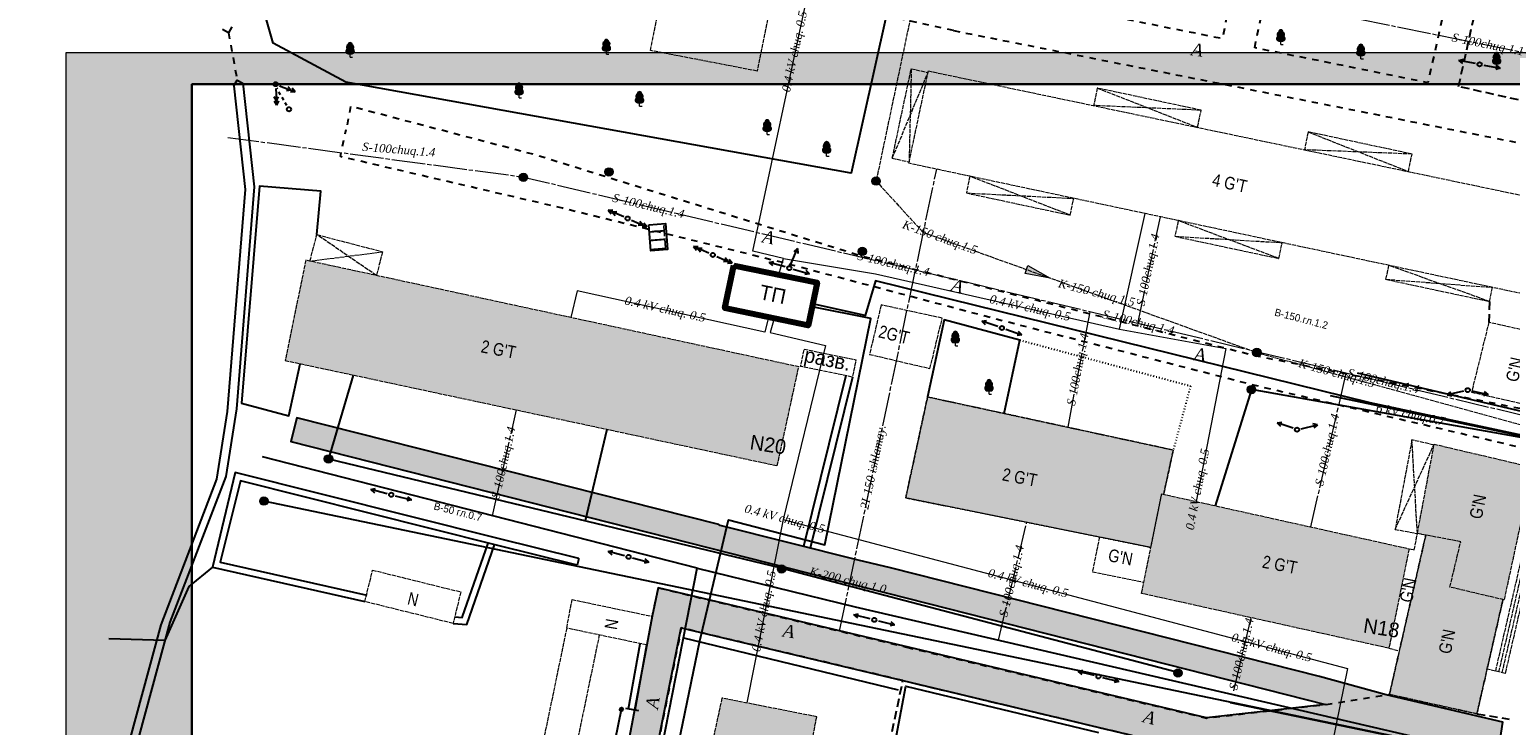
# Model space of a CAD drawing. Extents: x 352696 to 405256, y 4162769 to 4241487.
# Tile 141 of 148: x 403939 to 404115, y 4240302 to 4240385. Entities that reach past the tile are written whole.
import ezdxf
from ezdxf.enums import TextEntityAlignment as Align

# ---------------------------------------------------------------- set-up
doc = ezdxf.new("R2010")
doc.units = 0
doc.header["$LTSCALE"] = 0.5
doc.header["$MEASUREMENT"] = 0
for name, pattern in [('Build_Contour_Resid_m1', [1, 1, 0]), ('Commnctn_Heating_Line_Unground_m1', [10, 8, -0.5, 1, -0.5]), ('Commnctn_Waterpipes_Line_Unground_m1', [10, 8, -0.5, 1, -0.5]), ('Commnctn_Сanaliz_Gravity_Ground_m1', [1, 1, 0]), ('Д_ТРОТ_ТРУБА', [3, 1.5, -1.5]), ('ЗД_СТР_РАЗВ', [3, 2, -1]), ('Контура низ откосов  Штриховая 0.1-0.5 - - - - - - -', [0.6, 0.1, -0.5])]:
    doc.linetypes.add(name, pattern=pattern)
for name, color, linetype in [('(002) Рамка', 7, 'Continuous'), ('(007) Здания', 7, 'Continuous'), ('(014) Водопровод', 5, 'ИК_Водопровод -------в--------'), ('(016) Кабель', 1, 'Continuous'), ('(017) Канализация', 33, 'KANALIS_K_1'), ('(019) Связь', 3, 'ИК_КАБ_СВЯЗИ'), ('(022) Возд. Линии', 7, 'Continuous'), ('(025) Дорога', 7, 'Continuous'), ('(028) Гидротехн.', 7, 'Continuous'), ('(038) Деревья', 7, 'Continuous'), ('(039) Земля', 7, 'Continuous'), ('(040) Ограда', 7, 'Continuous'), ('кабель', 1, 'Continuous')]:
    doc.layers.add(name, color=color, linetype=linetype)
doc.layers.add('.', color=7, linetype='Continuous', lineweight=15)
for name, color, linetype, lineweight, true_color in [('AUTO#_ROADS_MTRAL_T', 7, 'Continuous', 15, 0x000000), ('COMMN_OBJCT_CNLIZ_B', 7, 'Continuous', 15, 0x000000), ('COMMN_OBJCT_CNLIZ_L', 7, 'Continuous', 15, 0x000000), ('COMMN_OBJCT_CNLIZ_T', 7, 'Continuous', 15, 0x000000), ('COMMN_OBJCT_WATER_L', 7, 'Continuous', 15, 0x000000), ('COMMN_OBJCT_WATER_T', 7, 'Continuous', 15, 0x000000), ('COMMN_OBJCT_WELL#_B', 7, 'Continuous', 15, 0x000000), ('GREEN_VGTAT_#####_B', 7, 'Continuous', 15, 0x000000)]:
    doc.layers.add(name, color=color, linetype=linetype, lineweight=lineweight, true_color=true_color)
for name, color, linetype, true_color in [('BUILD_RESID_CNTUR_P', 7, 'Continuous', 0x000000), ('BUILD_RESID_TITLE_T', 7, 'Continuous', 0x000000), ('COMMN_OBJCT_ELCTR_L', 7, 'Continuous', 0x000000), ('COMMN_OBJCT_ELCTR_T', 7, 'Continuous', 0x000000), ('COMMN_OBJCT_HEAT#_L', 7, 'Continuous', 0x000000), ('COMMN_OBJCT_HEAT#_T', 7, 'Continuous', 0x000000)]:
    doc.layers.add(name, color=color, linetype=linetype, true_color=true_color)
doc.styles.add('BM-431', font='txt')
doc.styles.add('D-431', font='txt')
doc.styles.add('P-131', font='txt')
doc.styles.add('S', font='txtwr', dxfattribs={"oblique": 15})
doc.styles.add('БМ-431 (Times New Roman К)', font='timesi.ttf', dxfattribs={"height": 1})
doc.styles.add('Р-131 (Arial Narrow)', font='ARIALN.TTF', dxfattribs={"height": 1})
doc.linetypes.add('Commnctn_Electr_Cabel_Low_Unground_m1', pattern='A,4,-2,[1,Topography.shx,S=0.7,R=45,X=0,Y=0],0.001,[1,Topography.shx,S=0.7,R=315,X=0,Y=0],8,[1,Topography.shx,S=0.7,R=135,X=0,Y=0],0.001,[1,Topography.shx,S=0.7,R=225,X=0,Y=0],-2,4', length=20.002)
doc.linetypes.add('KANALIS_K', pattern='A,1,["<",Standard,S=1.8,R=0,X=-0.9,Y=-0.9],3,-1,["К",Standard,S=1.8,R=0,X=-0.9,Y=-0.9],-1,10', length=16)
doc.linetypes.add('KANALIS_K_1', pattern='A,1,[">",Standard,S=1.8,R=0,X=-0.9,Y=-0.9],3,-1,["К",Standard,S=1.8,R=0,X=-0.9,Y=-0.9],-1,10', length=16)
doc.linetypes.add('ИК_Водопровод -------в--------', pattern='A,9,-0.6,["В",Standard,S=1.2,R=0,X=0,Y=-0.6],-1.2', length=10.8)
doc.linetypes.add('ИК_КАБ_СВЯЗИ', pattern='A,4,["o",Standard,S=0.5,R=0,X=0,Y=-0.125],4,-2', length=10)
doc.linetypes.add('ИК_Э_КАБ_ВН', pattern='A,8,-2,["<<",Standard,S=1,R=0,X=0,Y=-0.5],8,[">>",Standard,S=1,R=0,X=-1,Y=-0.5],-2', length=20)
doc.linetypes.add('ОГРАДА_V_ПРОВ', pattern='A,2.5,["v",Standard,S=1,R=0,X=0,Y=0],5,["v",Standard,S=1,R=180,X=0,Y=0],2.5', length=10)
doc.linetypes.add('ОГРАДА_ДЕР', pattern='A,2.5,["|",Standard,S=0.8,R=0,X=0,Y=-0.8],2.5', length=5)
doc.linetypes.add('ОГРАДА_М_1М', pattern='A,2.5,["о",Standard,S=1,R=0,X=0,Y=-0.35],0.5,["0",Standard,S=0.5,R=0,X=-0.3,Y=-0.25],2.5', length=5.5)
doc.linetypes.add('РЯД_ДЕР_ДО4М', pattern='A,0,[133,ltypeshp.shx,S=0.4,R=0,X=0,Y=0],-3', length=3)

# ---------------------------------------------------------------- blocks, each defined once
blk = doc.blocks.new('S1')
at = {"layer": '(022) Возд. Линии'}
for p, q in [((-2, 0), (-1.5, 0.25)), ((-2, 0), (-1.5, -0.25)), ((0, 0), (-2, 0))]:
    blk.add_line(p, q, dxfattribs=at)
blk = doc.blocks.new('S2')
at = {"layer": '(022) Возд. Линии'}
for p, q in [((0, 0), (2, 0)), ((2, 0), (1.5, 0.25)), ((2, 0), (1.5, -0.25))]:
    blk.add_line(p, q, dxfattribs=at)
blk = doc.blocks.new('SS')
at = {"layer": '(022) Возд. Линии'}
blk.add_circle((0, 0), 0.25, dxfattribs=at)
blk = doc.blocks.new('STOLB')
at = {"layer": '(022) Возд. Линии'}
blk.add_circle((0, 0), 0.25, dxfattribs=at)
blk = doc.blocks.new('strela2')
at = {"layer": '(022) Возд. Линии'}
for p, q in [((0, 0), (2, 0)), ((1.5, 0), (1, 0.25)), ((1.5, 0), (1, -0.25)), ((2, 0), (1.5, 0.25)), ((2, 0), (1.5, -0.25))]:
    blk.add_line(p, q, dxfattribs=at)
blk = doc.blocks.new('strela1')
at = {"layer": '(022) Возд. Линии'}
for p, q in [((-2, 0), (-1.5, 0.25)), ((0, 0), (-2, 0)), ((-2, 0), (-1.5, -0.25)), ((-1.5, 0), (-1, 0.25)), ((-1.5, 0), (-1, -0.25))]:
    blk.add_line(p, q, dxfattribs=at)
blk = doc.blocks.new('s4')
at = {"layer": '(022) Возд. Линии'}
h = blk.add_hatch(dxfattribs=at)
h.set_pattern_fill('ANSI31', color=256, scale=0.01, style=0)
h.set_pattern_definition([(45, (-0.1, 0), (-0.02245064, 0.02245064), [])])
edge = h.paths.add_edge_path()
edge.add_arc((1.9, 0), 0.1, 0, 360)
blk.add_lwpolyline([(0, 0), (2, 0)], dxfattribs=at)
blk.add_circle((1.9, 0), 0.1, dxfattribs=at)
blk = doc.blocks.new('Wellinspect_m1')
at = {"layer": 'COMMN_OBJCT_WELL#_B', "linetype": 'Continuous', "lineweight": 13, "true_color": 0xfffffe}
blk.add_hatch(color=7, dxfattribs=at).paths.add_polyline_path([(-1, 0, 1), (1, 0, 1)])
at = {"layer": 'COMMN_OBJCT_WELL#_B', "color": 18, "linetype": 'Continuous', "lineweight": 13, "true_color": 0x000000}
blk.add_line((-0.71, 0.71), (0.71, -0.71), dxfattribs=at)
blk.add_circle((0, 0), 1, dxfattribs=at)
blk = doc.blocks.new('CharacteristicFol_m1')
at = {"layer": 'GREEN_VGTAT_#####_B', "linetype": 'Continuous', "lineweight": 13, "true_color": 0xfffffe}
h = blk.add_hatch(color=7, dxfattribs=at)
h.dxf.hatch_style = 1
h.paths.add_polyline_path([(0.7, 1.95, 0.545245), (0.49, 2.94, 0.44906), (0, 3.5, 0.44906), (-0.49, 2.94, 0.545245), (-0.7, 1.95, 0.73339), (-0.48, 0.8), (0.48, 0.8, 0.73339)])
at = {"layer": 'GREEN_VGTAT_#####_B', "color": 18, "linetype": 'Continuous', "lineweight": 13, "true_color": 0x000000}
for p, q in [((-0.48, 0.8), (0.48, 0.8)), ((0, 0), (0, 0.8)), ((0, 0), (0, 0.8)), ((0, 0), (0.6, 0))]:
    blk.add_line(p, q, dxfattribs=at)
for centre, radius, start, end in [((-0.41, 1.41), 0.612, 118.4195, 263.4433), ((-0.28, 2.38), 0.602, 111.2452, 225.6501), ((0, 3), 0.501, 90.2911, 187.0229), ((0, 3), 0.501, 352.9771, 89.7089), ((0.41, 1.41), 0.612, 276.5567, 61.5805), ((0.28, 2.38), 0.602, 314.3499, 68.7548)]:
    blk.add_arc(centre, radius, start, end, dxfattribs=at)
blk = doc.blocks.new('CnlizDirection_m1')
at = {"layer": 'COMMN_OBJCT_CNLIZ_B', "linetype": 'Continuous', "lineweight": 13, "true_color": 0xa54100}
blk.add_hatch(color=34, dxfattribs=at).paths.add_polyline_path([(0, 0.5), (0, -0.5), (3, 0)])
at = {"layer": 'COMMN_OBJCT_CNLIZ_B', "color": 34, "linetype": 'Continuous', "lineweight": 13, "true_color": 0xa54100}
blk.add_lwpolyline([(0, 0.5), (3, 0), (0, -0.5), (0, 0.5)], dxfattribs=at)
blk = doc.blocks.new('wewewrwerwer')
at = {"layer": '(014) Водопровод', "flags": 128}
for points in [[(403081.72, 4240320.58), (403029.92, 4240333.83)], [(403057.77, 4240198.61), (403081.72, 4240320.58), (403100.52, 4240315.97), (403177.33, 4240298.14)]]:
    blk.add_lwpolyline(points, dxfattribs=at)
at = {"layer": '(016) Кабель', "linetype": 'ИК_Э_КАБ_ВН', "flags": 128}
for points in [[(403203.26, 4240428.21), (403196.11, 4240396.69), (403190.82, 4240373.89), (403186.24, 4240352.59), (403182.99, 4240338.52), (403160.37, 4240343.8)], [(403185.27, 4240335.26), (403161.87, 4240340.26), (403102.96, 4240354.79), (403101.72, 4240350.67), (403095.47, 4240352.04)]]:
    blk.add_lwpolyline(points, dxfattribs=at)
at = {"layer": '(016) Кабель', "color": 0}
for points in [[(403075.95, 4240361.46), (403077.94, 4240361.62), (403078.19, 4240358.52), (403076.2, 4240358.36), (403075.95, 4240361.46)], [(403094.94, 4240349.48), (403096, 4240354.59), (403086.08, 4240356.64), (403085.02, 4240351.53), (403094.94, 4240349.48)]]:
    blk.add_lwpolyline(points, dxfattribs=at)
at = {"layer": '(017) Канализация', "linetype": 'KANALIS_K_1', "flags": 128}
blk.add_lwpolyline([(403040.73, 4240343.58), (403037.8, 4240333.59), (403091.67, 4240320.63), (403138.99, 4240308.18)], dxfattribs=at)
at = {"layer": '(017) Канализация', "linetype": 'KANALIS_K'}
for points in [[(403185.45, 4240335.14), (403147.74, 4240341.85), (403143.43, 4240328.01)], [(403185.45, 4240335.14), (403157.15, 4240341.09)]]:
    blk.add_lwpolyline(points, dxfattribs=at)
at = {"layer": '(017) Канализация', "linetype": 'KANALIS_K', "flags": 128}
blk.add_lwpolyline([(403068.42, 4240326.24), (403070.99, 4240337.11)], dxfattribs=at)
at = {"layer": '(019) Связь'}
for points in [[(403177.27, 4240297.93), (403030.1, 4240328.56)], [(403177.27, 4240297.91), (403145.23, 4240304.52)]]:
    blk.add_lwpolyline(points, dxfattribs=at)
at = {"layer": '(022) Возд. Линии', "linetype": 'Д_ТРОТ_ТРУБА', "ltscale": 0.5}
blk.add_lwpolyline([(403032.84, 4240375.66), (403031.64, 4240377.73)], dxfattribs=at)
at = {"layer": '(025) Дорога', "linetype": 'Д_ТРОТ_ТРУБА', "flags": 128}
for points in [[(403126.16, 4240456.6), (403138.67, 4240478.89), (403139.14, 4240484.93), (403143.28, 4240487.97), (403150.42, 4240486.54), (403164.71, 4240483.02), (403144.27, 4240383.63), (403115.41, 4240389.42)], [(403112.26, 4240384.6), (403104.22, 4240386.38)], [(403112.26, 4240384.6), (403189.35, 4240369.29)], [(403040.43, 4240375.57), (403039.9, 4240372.83)], [(403185.61, 4240338.41), (403148.28, 4240345.84), (403101.13, 4240357.78), (403062.3, 4240369.83), (403040.43, 4240375.57)], [(403185.09, 4240333.7), (403147.97, 4240342.38), (403118.15, 4240350.02), (403091.92, 4240356.96), (403065.69, 4240363.44), (403039.21, 4240369.59), (403039.9, 4240372.83)], [(403077.06, 4240318.24), (403076.34, 4240314.84)], [(403077.06, 4240318.24), (403106.71, 4240311.16)], [(403106.22, 4240307.19), (403079.82, 4240313.46), (403066.28, 4240246.07)], [(403106.71, 4240311.16), (403142.39, 4240302.73), (403156.58, 4240304.35), (403164.18, 4240305.54)]]:
    blk.add_lwpolyline(points, dxfattribs=at)
blk.add_lwpolyline([(403148.13, 4240382.55), (403168.52, 4240481.69), (403189.74, 4240474.79), (403189.74, 4240474.79), (403168.77, 4240378.38), (403148.13, 4240382.55)], close=True, dxfattribs=at)
at = {"layer": '(025) Дорога', "linetype": 'ЗД_СТР_РАЗВ'}
for points in [[(403188.34, 4240374.37), (403172.41, 4240377.93), (403176.91, 4240398.1), (403182.01, 4240396.97)], [(403176.1, 4240352.34), (403176.02, 4240349.85)], [(403096.91, 4240262.98), (403106.22, 4240307.19), (403141.55, 4240298.75), (403151.41, 4240298.99), (403134.69, 4240214.4), (403131.38, 4240215.69)], [(403174.6, 4240303.23), (403178.46, 4240302.61)]]:
    blk.add_lwpolyline(points, dxfattribs=at)
at = {"layer": '(028) Гидротехн.'}
for points in [[(403026.27, 4240385.04), (403025.89, 4240384.34), (403025.19, 4240384.72)], [(403026.53, 4240378.01), (403026.91, 4240378.71), (403027.61, 4240378.33)]]:
    blk.add_lwpolyline(points, dxfattribs=at)
at = {"layer": '(028) Гидротехн.', "linetype": 'Д_ТРОТ_ТРУБА'}
blk.add_lwpolyline([(403025.89, 4240384.34), (403026.91, 4240378.71)], dxfattribs=at)
at = {"layer": '(028) Гидротехн.', "color": 3}
for points in [[(403026.53, 4240378.01), (403027.86, 4240365.67), (403025.74, 4240339.25), (403024.47, 4240331.18), (403017.81, 4240313.82), (403007.5, 4240275.81), (402992.84, 4240226.03), (402992.92, 4240222.96), (402992.88, 4240212.87), (402992.92, 4240206.89), (402993.91, 4240197.92), (402996.55, 4240173.8), (403007.49, 4240089.82), (403013.02, 4240058.18)], [(403027.61, 4240378.33), (403028.94, 4240365.99), (403026.82, 4240339.57), (403025.56, 4240331.51), (403018.89, 4240314.15), (403008.58, 4240276.13), (402993.92, 4240226.35), (402994.01, 4240223.28), (402993.97, 4240213.19), (402994.01, 4240207.22), (402994.99, 4240198.25), (402997.64, 4240174.12), (403008.57, 4240090.14), (403014.1, 4240058.5)]]:
    blk.add_lwpolyline(points, dxfattribs=at)
at = {"layer": '(038) Деревья', "linetype": 'РЯД_ДЕР_ДО4М', "flags": 128}
for points in [[(403080.1, 4240312.27), (403105.66, 4240306.08)], [(403104.89, 4240297.71), (403106.59, 4240306.52), (403129.54, 4240301.01)]]:
    blk.add_lwpolyline(points, dxfattribs=at)
at = {"layer": '(039) Земля', "linetype": 'Контура низ откосов  Штриховая 0.1-0.5 - - - - - - -'}
blk.add_lwpolyline([(403120.16, 4240347.74), (403140.48, 4240342.28), (403138.43, 4240334.64)], dxfattribs=at)
at = {"layer": '(040) Ограда', "linetype": 'ОГРАДА_М_1М', "flags": 128}
blk.add_lwpolyline([(403104.21, 4240386.32), (403100.07, 4240367.61), (403039.86, 4240378.46), (403031.2, 4240383.08), (403028.29, 4240393.3), (403034.39, 4240471.88)], dxfattribs=at)
at = {"layer": '(040) Ограда', "linetype": 'ОГРАДА_V_ПРОВ', "flags": 128}
for points in [[(403036.41, 4240360.3), (403036.88, 4240365.47), (403029.58, 4240366.06), (403027.45, 4240340.22), (403033.09, 4240338.72), (403034.41, 4240344.93)], [(403023.99, 4240320.71), (403021.18, 4240318.41), (403018.31, 4240311.98), (403011.62, 4240312.16)]]:
    blk.add_lwpolyline(points, dxfattribs=at)
at = {"layer": '(040) Ограда', "linetype": 'ОГРАДА_М_1М'}
blk.add_lwpolyline([(403118.27, 4240339), (403120.16, 4240347.74), (403111.15, 4240350.16), (403109.16, 4240340.97)], dxfattribs=at)
at = {"layer": '(040) Ограда', "flags": 128}
for points in [[(403099.42, 4240343.53), (403094.39, 4240323.16)], [(403067.61, 4240321.71), (403057.84, 4240324.13), (403026.67, 4240331.98), (403023.99, 4240320.71), (403042.14, 4240316.59)], [(403052.64, 4240313.99), (403054.28, 4240313.86), (403057.58, 4240323.37)], [(403067.61, 4240321.71), (403067.42, 4240320.93)], [(403074.34, 4240303.7), (403075.71, 4240311.43)]]:
    blk.add_lwpolyline(points, dxfattribs=at)
at = {"layer": '(040) Ограда', "linetype": 'ОГРАДА_ДЕР', "flags": 128}
for points in [[(403100.2, 4240343.34), (403095.17, 4240322.97), (403095.17, 4240322.97)], [(403067.42, 4240320.93), (403057.65, 4240323.35), (403027.32, 4240330.99), (403024.9, 4240321.29), (403042.35, 4240317.36)], [(403052.83, 4240314.78), (403053.73, 4240314.71), (403056.8, 4240323.57)], [(403073.55, 4240303.84), (403074.92, 4240311.57)], [(403073.16, 4240303.91), (403074.73, 4240303.63)]]:
    blk.add_lwpolyline(points, dxfattribs=at)
at = {"layer": 'BUILD_RESID_CNTUR_P', "color": 18, "linetype": 'Build_Contour_Resid_m1', "lineweight": 13, "true_color": 0x000000}
for points in [[(403090.92, 4240454.9), (403103.55, 4240452.39), (403088.86, 4240379.77), (403076.15, 4240382.23), (403090.92, 4240454.9)], [(403104.96, 4240369.4), (403107.22, 4240380.06)], [(403104.96, 4240369.4), (403109.22, 4240379.61)], [(403109.26, 4240379.79), (403184.61, 4240364), (403186.08, 4240363.69), (403183.55, 4240352.5), (403106.93, 4240368.79), (403109.26, 4240379.79)], [(403107.22, 4240380.06), (403106.96, 4240368.95)], [(403107.22, 4240380.06), (403109.22, 4240379.61)], [(403141.33, 4240373.07), (403141.75, 4240375.11), (403129.38, 4240377.75), (403128.94, 4240375.67)], [(403129.38, 4240377.75), (403141.33, 4240373.07)], [(403141.75, 4240375.11), (403128.94, 4240375.67)], [(403166.44, 4240367.81), (403166.87, 4240369.89), (403154.5, 4240372.53), (403154.05, 4240370.4)], [(403154.5, 4240372.53), (403166.44, 4240367.81)], [(403166.87, 4240369.89), (403154.05, 4240370.4)], [(403104.96, 4240369.4), (403106.96, 4240368.95)], [(403114.19, 4240367.25), (403113.78, 4240365.26), (403126.15, 4240362.62), (403126.57, 4240364.61)], [(403126.15, 4240362.62), (403114.19, 4240367.25)], [(403113.78, 4240365.26), (403126.57, 4240364.61)], [(403126.15, 4240362.62), (403126.57, 4240364.61)], [(403139.02, 4240361.97), (403138.63, 4240360.1), (403151, 4240357.46), (403151.4, 4240359.34)], [(403151, 4240357.46), (403139.02, 4240361.97)], [(403035.59, 4240357.14), (403036.41, 4240360.3), (403044.24, 4240358.26), (403043.5, 4240355.43)], [(403043.5, 4240355.43), (403036.41, 4240360.3)], [(403138.63, 4240360.1), (403151.4, 4240359.34)], [(403035.59, 4240357.14), (403044.24, 4240358.26)], [(403164.08, 4240356.64), (403163.73, 4240354.98), (403176.1, 4240352.34), (403176.45, 4240354.01)], [(403176.1, 4240352.34), (403164.08, 4240356.64)], [(403163.73, 4240354.98), (403176.45, 4240354.01)], [(403176.1, 4240352.34), (403176.45, 4240354.01)], [(403110.91, 4240350.35), (403103.63, 4240351.92), (403102.24, 4240346.04), (403109.45, 4240344.35), (403110.91, 4240350.35)], [(403173.96, 4240341.54), (403181.82, 4240339.76), (403183.88, 4240348.07), (403176.02, 4240349.85), (403173.96, 4240341.54)], [(403169.49, 4240335.23), (403166.86, 4240335.85), (403164.86, 4240325.2), (403167.51, 4240324.7)], [(403164.86, 4240325.2), (403169.51, 4240335.35)], [(403167.51, 4240324.7), (403166.86, 4240335.85)], [(403182.3, 4240332.19), (403176.8, 4240308.32)], [(403182.69, 4240332.1), (403177.19, 4240308.23)], [(403183.08, 4240332.01), (403177.58, 4240308.14)], [(403183.47, 4240331.92), (403177.97, 4240308.05)], [(403166.52, 4240322.89), (403167.14, 4240322.75), (403167.51, 4240324.7)], [(403135.76, 4240323.05), (403129.64, 4240324.28), (403128.8, 4240320.14), (403134.92, 4240318.9)], [(403042.14, 4240316.59), (403043.05, 4240320.35), (403053.55, 4240317.75), (403052.64, 4240313.99), (403042.14, 4240316.59)], [(403076.36, 4240314.84), (403075.71, 4240311.43), (403066.17, 4240313.43), (403066.82, 4240316.84), (403076.36, 4240314.84)], [(403066.17, 4240313.43), (403063.85, 4240302.25), (403060.96, 4240288.31), (403064.88, 4240287.51), (403070.09, 4240312.61)], [(403164.12, 4240311.03), (403165.37, 4240310.75)], [(403177.97, 4240308.05), (403175.81, 4240308.55)]]:
    blk.add_lwpolyline(points, dxfattribs=at)
for points in [[(403091.26, 4240332.78), (403093.82, 4240344.55), (403035.09, 4240357.25), (403032.64, 4240345.31)], [(403135.76, 4240323.05), (403137.05, 4240329.43), (403137.29, 4240329.38), (403138.43, 4240334.64), (403109.16, 4240340.97), (403106.56, 4240328.95)], [(403169.51, 4240335.35), (403181.23, 4240332.59), (403177.84, 4240316.79), (403177.7, 4240316.82), (403174.6, 4240303.23), (403164.18, 4240305.54), (403168.51, 4240324.51), (403167.51, 4240324.7)], [(403137.05, 4240329.43), (403166.52, 4240322.89), (403164.12, 4240311.03), (403134.65, 4240317.57)], [(403084.66, 4240305.1), (403078.37, 4240275.85), (403089.67, 4240273.63), (403090.89, 4240279.32), (403096.29, 4240278.28), (403098.44, 4240290.37), (403093.73, 4240291.17), (403095.96, 4240302.88)]]:
    blk.add_lwpolyline(points, close=True, dxfattribs=at)
at = {"layer": 'BUILD_RESID_CNTUR_P', "color": 18, "linetype": 'Build_Contour_Resid_m1', "lineweight": 13, "true_color": 0x000000, "flags": 128}
blk.add_lwpolyline([(403094.46, 4240346.66), (403100.62, 4240345.4), (403100.2, 4240343.34), (403094.04, 4240344.6), (403094.46, 4240346.66)], dxfattribs=at)
at = {"layer": 'COMMN_OBJCT_CNLIZ_L', "color": 34, "linetype": 'Commnctn_Сanaliz_Gravity_Ground_m1', "lineweight": 15, "true_color": 0xa54100, "flags": 128}
blk.add_lwpolyline([(403115.52, 4240426.05), (403103.03, 4240366.68), (403108.61, 4240360.58), (403148.38, 4240346.26), (403187.21, 4240335.66)], dxfattribs=at)
at = {"layer": 'COMMN_OBJCT_ELCTR_L', "color": 1, "linetype": 'Commnctn_Electr_Cabel_Low_Unground_m1', "lineweight": 15, "true_color": 0xff0000, "flags": 128}
for points in [[(403091.45, 4240355.53), (403091.98, 4240357.46), (403088.36, 4240358.34), (403094.91, 4240389.02), (403090.88, 4240389.78)], [(403091.98, 4240357.46), (403102.94, 4240355.63), (403132.01, 4240349.03), (403135.08, 4240362.81)], [(403090.22, 4240350.45), (403089.78, 4240348.67), (403067.42, 4240353.62), (403066.67, 4240350.42)], [(403090.88, 4240350.32), (403090.42, 4240348.65), (403097.02, 4240347.1), (403091.95, 4240326.39), (403159.2, 4240308.62), (403148.73, 4240257.34), (403151.89, 4240256.69)], [(403132.01, 4240349.03), (403144.69, 4240346.75), (403141.15, 4240328.52)], [(403091.95, 4240326.39), (403087.62, 4240304.52)]]:
    blk.add_lwpolyline(points, dxfattribs=at)
at = {"layer": 'COMMN_OBJCT_HEAT#_L', "color": 219, "linetype": 'Commnctn_Heating_Line_Unground_m1', "lineweight": 15, "true_color": 0x501950, "flags": 128}
blk.add_lwpolyline([(403098.68, 4240313.08), (403110.25, 4240368.08)], dxfattribs=at)
at = {"layer": 'COMMN_OBJCT_WATER_L', "color": 5, "linetype": 'Commnctn_Waterpipes_Line_Unground_m1', "lineweight": 15, "true_color": 0x0000ff, "flags": 128}
for points in [[(403193.57, 4240379.24), (403092.89, 4240399.67)], [(403185.61, 4240338.37), (403184.29, 4240337.74), (403110.79, 4240355.33), (403061.02, 4240367.12), (403025.79, 4240371.84)], [(403134.19, 4240349.73), (403136.89, 4240362.42)], [(403128.48, 4240351.1), (403125.85, 4240337.36)], [(403158.99, 4240343.8), (403154.78, 4240325.5)], [(403057.32, 4240326.82), (403060.19, 4240339.42)], [(403117.61, 4240312), (403120.97, 4240326.04)], [(403145.65, 4240305.98), (403147.69, 4240314.68)]]:
    blk.add_lwpolyline(points, dxfattribs=at)
at = {"layer": 'кабель', "color": 1, "linetype": 'ИК_Э_КАБ_ВН'}
blk.add_lwpolyline([(403018.14, 4240116.22), (403019.78, 4240116.46), (403016.33, 4240137.84), (403018.16, 4240156.44), (403028.67, 4240177.63), (403041.46, 4240186.91), (403052.28, 4240191.39), (403059.45, 4240224.8), (403070.42, 4240255.8), (403082.05, 4240311.94), (403085.43, 4240326.35), (403096.92, 4240323.35), (403102.4, 4240350.3), (403095.4, 4240351.69), (403095.4, 4240351.69)], dxfattribs=at)
at = {"layer": '(022) Возд. Линии'}
for name, p, rotation in [('S1', (403174.42, 4240380.67), 349.5872150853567), ('S2', (403175.41, 4240380.49), 349.5872150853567), ('strela1', (403031.52, 4240377.71), 93.54115188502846), ('strela2', (403031.96, 4240378.03), 339.1256564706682), ('strela2', (403072.96, 4240362.42), 156.8695052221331), ('strela1', (403073.88, 4240362.02), 156.8695052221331), ('strela2', (403083.12, 4240358.08), 156.8695052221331), ('strela1', (403084.04, 4240357.68), 156.8695052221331), ('S1', (403092.88, 4240356.78), 247.3452225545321), ('S1', (403092.21, 4240356.45), 344.273015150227), ('S2', (403093.17, 4240356.18), 344.273015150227), ('S1', (403117.53, 4240349.34), 341.0000031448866), ('SS', (403118.01, 4240349.18), 322.7633758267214), ('S2', (403118.48, 4240349.02), 341.0000031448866), ('S1', (403173.02, 4240341.67), 13.04985935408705), ('S2', (403173.99, 4240341.68), 347.7056479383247), ('S1', (403152.7, 4240337.23), 341.0000031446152), ('S2', (403153.66, 4240337.18), 13.04985935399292), ('S1', (403044.78, 4240329.44), 345.8325527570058), ('SS', (403045.27, 4240329.32), 345.8325527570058), ('S2', (403045.75, 4240329.2), 345.8325527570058), ('S1', (403073.05, 4240322.05), 345.6327301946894), ('SS', (403073.54, 4240321.92), 345.6327301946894), ('S2', (403074.02, 4240321.8), 345.6327301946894), ('S1', (403102.33, 4240314.54), 345.8325527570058), ('SS', (403102.82, 4240314.42), 345.8325527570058), ('S2', (403103.3, 4240314.3), 345.8325527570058), ('S2', (403129.04, 4240307.8), 165.832552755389), ('SS', (403129.52, 4240307.68), 165.832552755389), ('S1', (403130.01, 4240307.56), 165.832552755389)]:
    blk.add_blockref(name, p, dxfattribs=dict(at, rotation=rotation))
for name, p in [('SS', (403174.92, 4240380.58)), ('STOLB', (403031.49, 4240378.21)), ('STOLB', (403033.1, 4240375.23)), ('STOLB', (403073.42, 4240362.22)), ('STOLB', (403083.58, 4240357.88)), ('SS', (403092.69, 4240356.31)), ('SS', (403173.51, 4240341.78)), ('SS', (403153.18, 4240337.07))]:
    blk.add_blockref(name, p, dxfattribs=at)
at = {"layer": '(022) Возд. Линии', "xscale": 1.999999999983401, "yscale": 1.999999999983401, "zscale": 1.999999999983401, "rotation": 78.48967128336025}
blk.add_blockref('s4', (403071.93, 4240300.04), dxfattribs=at)
at = {"layer": 'COMMN_OBJCT_CNLIZ_B', "color": 34, "true_color": 0xa54100, "rotation": 340.1981032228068}
blk.add_blockref('CnlizDirection_m1', (403120.95, 4240356.14), dxfattribs=at)
at = {"layer": 'COMMN_OBJCT_WELL#_B', "color": 18, "true_color": 0x000000, "xscale": 0.5, "yscale": 0.5, "zscale": 0.5}
for p in [(403061.02, 4240367.12), (403071.21, 4240367.77), (403103.03, 4240366.68), (403101.39, 4240358.3), (403148.38, 4240346.26), (403147.74, 4240341.84), (403037.8, 4240333.59), (403030.1, 4240328.56), (403091.77, 4240320.48), (403138.99, 4240308.09)]:
    blk.add_blockref('Wellinspect_m1', p, dxfattribs=at)
at = {"layer": 'GREEN_VGTAT_#####_B', "color": 18, "true_color": 0x000000, "xscale": 0.5, "yscale": 0.5, "zscale": 0.5}
for p in [(403151.24, 4240382.95), (403040.37, 4240381.43), (403070.9, 4240381.8), (403160.78, 4240381.23), (403176.95, 4240380.24), (403060.5, 4240376.59), (403074.85, 4240375.59), (403090.05, 4240372.23), (403097.14, 4240369.64), (403112.47, 4240347.04), (403116.48, 4240341.28)]:
    blk.add_blockref('CharacteristicFol_m1', p, dxfattribs=at)
at = {"layer": '(007) Здания', "style": 'P-131'}
for s, rotation, p in [('разв.', 348.4399, (403094.35, 4240345.17)), ('N20', 351.3193, (403087.91, 4240334.75)), ('N18', 351.3193, (403160.98, 4240312.92))]:
    blk.add_text(s, height=1.75, rotation=rotation, dxfattribs=at).set_placement(p)
at = {"layer": '(014) Водопровод', "color": 0, "linetype": 'Continuous'}
for s, rotation, style, p in [('В-150.гл.1.2', 345.4068, 'D-431', (403150.42, 4240350.67)), ('В-50 гл.0.7', 345.6536, 'BM-431', (403050.27, 4240327.59))]:
    blk.add_text(s, height=0.875, rotation=rotation, dxfattribs=dict(at, style=style)).set_placement(p)
at = {"layer": '(016) Кабель', "color": 0, "style": 'P-131'}
for rotation, p in [(274.6106, (403076.07, 4240361.34)), (348.281, (403089.01, 4240352.64))]:
    blk.add_text('ТП', height=1.76, rotation=rotation, dxfattribs=at).set_placement(p)
at = {"color": 7, "style": 'S', "oblique": 15, "flags": 8}
blk.add_attdef('SK', (403148.11, 4240555.26), '', height=2, dxfattribs=at)
at = {"layer": 'AUTO#_ROADS_MTRAL_T', "color": 18, "true_color": 0x000000, "style": 'БМ-431 (Times New Roman К)'}
for rotation, p in [(352.1836, (403141.18, 4240381.57)), (348.6902, (403090.05, 4240359.25)), (347.2154, (403112.54, 4240353.45)), (354.1482, (403141.53, 4240345.27)), (350.9399, (403092.52, 4240312.33)), (81.8748, (403077.15, 4240304.42)), (345.3989, (403135.39, 4240302.08))]:
    blk.add_text('A', height=1.5, rotation=rotation, dxfattribs=at).set_placement(p, align=Align.CENTER)
at = {"layer": 'BUILD_RESID_TITLE_T', "color": 18, "true_color": 0x000000, "style": 'Р-131 (Arial Narrow)'}
for s, rotation, p in [("4 G'T", 347.9972, (403142.97, 4240366.13)), ("2G'T", 346.4125, (403103.21, 4240348.09)), ("2 G'T", 349.1291, (403055.87, 4240346.29)), ("G'N", 77.1088, (403179.47, 4240342.65)), ("2 G'T", 349.1291, (403117.96, 4240331.05)), ("G'N", 78.7166, (403175.16, 4240326.33)), ("G'N", 349.1291, (403130.58, 4240321.43)), ("2 G'T", 349.1291, (403148.94, 4240320.65)), ("G'N", 78.7166, (403166.85, 4240316.39)), ('N', 346.0922, (403047.1, 4240316.3)), ('N', 80.2018, (403072.14, 4240313.17)), ("G'N", 78.7166, (403171.48, 4240310.27))]:
    blk.add_text(s, height=1.5, rotation=rotation, dxfattribs=at).set_placement(p)
at = {"layer": 'COMMN_OBJCT_CNLIZ_T', "color": 18, "linetype": 'Continuous', "true_color": 0x000000, "style": 'БМ-431 (Times New Roman К)'}
for rotation, p in [(340.1981, (403110.6, 4240359.86)), (345.6406, (403129.28, 4240353.25)), (344.732, (403157.88, 4240343.67))]:
    blk.add_text('K-150 chuq.1.5', height=1, rotation=rotation, dxfattribs=at).set_placement(p, align=Align.MIDDLE)
blk.add_text('K-200 chuq.1.0', height=1, rotation=346.4729, dxfattribs=at).set_placement((403095.01, 4240319.75))
at = {"layer": 'COMMN_OBJCT_ELCTR_T', "color": 18, "linetype": 'Continuous', "true_color": 0x000000, "style": 'БМ-431 (Times New Roman К)'}
for rotation, p in [(77.9403, (403093.43, 4240382.08)), (347.5257, (403077.89, 4240351.3)), (347.2154, (403121.36, 4240351.45)), (79.0147, (403141.43, 4240329.95)), (345.1972, (403092.12, 4240326.34)), (78.7997, (403089.79, 4240315.45)), (345.1972, (403121.12, 4240318.68)), (345.1972, (403150.13, 4240311.01))]:
    blk.add_text('0.4 kV chuq. 0.5', height=1, rotation=rotation, dxfattribs=at).set_placement(p, align=Align.MIDDLE)
blk.add_text('6 kV chuq.0.7', height=1, rotation=348.3502, dxfattribs=at).set_placement((403162.53, 4240339.22))
at = {"layer": 'COMMN_OBJCT_HEAT#_T', "color": 18, "linetype": 'Continuous', "true_color": 0x000000, "style": 'БМ-431 (Times New Roman К)'}
blk.add_text('2I-150 ishlamay.', height=1, rotation=78.1216, dxfattribs=at).set_placement((403102.79, 4240332.61), align=Align.MIDDLE)
at = {"layer": 'COMMN_OBJCT_WATER_T', "color": 18, "linetype": 'Continuous', "true_color": 0x000000, "style": 'БМ-431 (Times New Roman К)'}
for s, rotation, p in [('S-100chuq 1.1', 348.5304, (403175.89, 4240382.83)), ('S-100chuq.1.4', 355.4179, (403046.16, 4240370.3)), ('S-100chuq.1.4', 346.6735, (403075.88, 4240363.6)), ('S-100chuq.1.4', 77.985, (403135.54, 4240356.08)), ('S-100chuq.1.4', 346.6735, (403105.07, 4240356.69)), ('S-100chuq.1.4', 346.5431, (403134.25, 4240349.72)), ('S-100chuq.1.4', 79.1533, (403127.17, 4240344.23)), ('S-100chuq.1.4', 346.5431, (403163.43, 4240342.74)), ('S-100chuq.1.4', 77.0346, (403156.89, 4240334.65)), ('S-100chuq.1.4', 77.1594, (403058.76, 4240333.12)), ('S-100chuq.1.4', 76.5318, (403119.29, 4240319.02)), ('S-100chuq.1.4', 76.8104, (403146.67, 4240310.33))]:
    blk.add_text(s, height=1, rotation=rotation, dxfattribs=at).set_placement(p, align=Align.MIDDLE)
blk = doc.blocks.new('rew342342324432')
at = {"layer": '.', "lineweight": 30, "ltscale": 100, "true_color": 0x636466, "transparency": 33554687}
h = blk.add_hatch(color=251, dxfattribs=at)
h.dxf.hatch_style = 1
h.paths.add_polyline_path([(403600.9, 4240321.52), (403584.47, 4240325.67), (403584.3, 4240325.79), (403534.04, 4240338.48), (403533.33, 4240335.66), (403656.58, 4240304.35), (403642.39, 4240302.74), (403577.06, 4240318.24), (403576.36, 4240314.85), (403575.71, 4240311.44), (403570.94, 4240286.28), (403568.08, 4240270.11), (403565.06, 4240255.75), (403563.18, 4240247.61), (403566.28, 4240246.07), (403579.82, 4240313.46), (403606.22, 4240307.19), (403641.55, 4240298.76), (403651.41, 4240299), (403636.82, 4240225.18), (403634.69, 4240214.41), (403643.64, 4240209.62), (403644.46, 4240213.58), (403643.02, 4240213.89), (403643.44, 4240216.09), (403644.96, 4240223.52), (403640.72, 4240224.26), (403642.78, 4240236.43), (403656.51, 4240300.68), (403671.7, 4240297.54), (403676.71, 4240295.67), (403677.69, 4240302.25), (403663.79, 4240305.48), (403655.84, 4240307.66), (403604.76, 4240320.61)])
at = {"layer": '(025) Дорога', "linetype": 'Д_ТРОТ_ТРУБА', "flags": 128}
blk.add_lwpolyline([(403606.22, 4240307.19), (403579.82, 4240313.46), (403566.28, 4240246.07)], dxfattribs=at)
at = {"linetype": 'Continuous'}
for points in [[(403566.28, 4240246.07), (403579.82, 4240313.46), (403606.22, 4240307.19), (403641.55, 4240298.76)], [(403676.71, 4240295.67), (403677.69, 4240302.25), (403663.79, 4240305.48), (403655.84, 4240307.66), (403604.76, 4240320.61), (403600.9, 4240321.52), (403584.47, 4240325.67), (403584.3, 4240325.79), (403534.04, 4240338.48), (403533.33, 4240335.66), (403656.58, 4240304.35), (403642.39, 4240302.74), (403577.06, 4240318.24), (403576.36, 4240314.85), (403575.71, 4240311.44), (403570.94, 4240286.28)]]:
    blk.add_lwpolyline(points, dxfattribs=at)
blk = doc.blocks.new('rw32234324324324')
at = {"layer": '.'}
h = blk.add_hatch(color=41, dxfattribs=at)
h.dxf.hatch_style = 1
h.paths.add_polyline_path([(403591.26, 4240332.78), (403593.82, 4240344.55), (403535.09, 4240357.25), (403532.64, 4240345.31)])
h.paths.add_polyline_path([(403635.76, 4240323.05), (403637.05, 4240329.43), (403637.29, 4240329.38), (403638.43, 4240334.64), (403609.16, 4240340.97), (403606.56, 4240328.95)])
h.paths.add_polyline_path([(403637.05, 4240329.43), (403666.52, 4240322.89), (403664.12, 4240311.03), (403634.65, 4240317.57)])
h.paths.add_polyline_path([(403669.51, 4240335.35), (403681.23, 4240332.59), (403677.84, 4240316.79), (403677.7, 4240316.82), (403674.6, 4240303.23), (403664.18, 4240305.54), (403668.51, 4240324.51), (403667.51, 4240324.7)])
h.paths.add_polyline_path([(403659.37, 4240292.68), (403670.35, 4240290.4), (403654.42, 4240213.8), (403643.44, 4240216.08)])
h.paths.add_polyline_path([(403583.07, 4240274.78), (403576.78, 4240245.53), (403588.44, 4240243.25), (403594.73, 4240272.5)])
h.paths.add_polyline_path([(403572.37, 4240237.63), (403585.55, 4240234.42), (403578.91, 4240207.77), (403565.73, 4240210.98)])
h.paths.add_polyline_path([(403584.66, 4240305.1), (403578.37, 4240275.85), (403589.67, 4240273.63), (403590.89, 4240279.32), (403596.29, 4240278.28), (403598.44, 4240290.37), (403593.73, 4240291.17), (403595.96, 4240302.88)])
h.paths.add_polyline_path([(403585.05, 4240202.81), (403587.88, 4240215.02), (403651.11, 4240199.83), (403648.22, 4240187.61)])
h.paths.add_polyline_path([(403609.98, 4240297.66), (403615.44, 4240296.5), (403614.19, 4240290.63), (403608.73, 4240291.79)])
h.paths.add_polyline_path([(403601.48, 4240257.72), (403622, 4240253.62), (403623.19, 4240259.58), (403607.57, 4240262.7), (403608.61, 4240268.92), (403609.77, 4240268.73), (403611.4, 4240276.88), (403605.81, 4240278.07)])
h.paths.add_polyline_path([(403629, 4240289.47), (403629.83, 4240293.46), (403623.87, 4240294.7), (403623.04, 4240290.71)])
at = {"layer": '(007) Здания'}
blk.add_lwpolyline([(403583.07, 4240274.78), (403576.78, 4240245.53), (403588.44, 4240243.25), (403594.73, 4240272.5), (403583.07, 4240274.78)], dxfattribs=at)
at = {"layer": 'BUILD_RESID_CNTUR_P', "color": 18, "linetype": 'Build_Contour_Resid_m1', "lineweight": 13, "true_color": 0x000000}
for points in [[(403591.26, 4240332.78), (403593.82, 4240344.55), (403535.09, 4240357.25), (403532.64, 4240345.31), (403591.26, 4240332.78)], [(403629.64, 4240324.28), (403606.56, 4240328.95), (403609.16, 4240340.97), (403638.43, 4240334.64), (403637.29, 4240329.38)], [(403669.51, 4240335.35), (403681.23, 4240332.59), (403677.84, 4240316.79), (403671.39, 4240318.32), (403672.67, 4240323.73), (403667.51, 4240324.7), (403669.51, 4240335.35)], [(403637.05, 4240329.43), (403666.52, 4240322.89), (403664.12, 4240311.03), (403634.65, 4240317.57), (403637.05, 4240329.43)], [(403668.5, 4240324.47), (403664.18, 4240305.54), (403674.6, 4240303.23), (403677.7, 4240316.82)], [(403609.98, 4240297.66), (403615.44, 4240296.5), (403614.19, 4240290.63), (403608.73, 4240291.79), (403609.98, 4240297.66)], [(403629, 4240289.47), (403629.83, 4240293.46), (403623.87, 4240294.7), (403623.04, 4240290.71), (403629, 4240289.47)], [(403659.37, 4240292.68), (403670.35, 4240290.4), (403654.42, 4240213.8), (403643.44, 4240216.08), (403659.37, 4240292.68)], [(403607.57, 4240262.7), (403608.61, 4240268.92), (403609.77, 4240268.73), (403611.4, 4240276.88), (403605.81, 4240278.07), (403601.48, 4240257.72), (403606.38, 4240256.74)], [(403622, 4240253.62), (403623.19, 4240259.58), (403607.57, 4240262.7), (403606.38, 4240256.74), (403622, 4240253.62)]]:
    blk.add_lwpolyline(points, dxfattribs=at)
for points in [[(403584.66, 4240305.1), (403578.37, 4240275.85), (403589.67, 4240273.63), (403590.89, 4240279.32), (403596.29, 4240278.28), (403598.44, 4240290.37), (403593.73, 4240291.17), (403595.96, 4240302.88)], [(403585.05, 4240202.81), (403587.88, 4240215.02), (403651.11, 4240199.83), (403648.22, 4240187.61)]]:
    blk.add_lwpolyline(points, close=True, dxfattribs=at)
at = {"layer": 'BUILD_RESID_CNTUR_P', "color": 18, "linetype": 'Build_Contour_Resid_m1', "lineweight": 13, "true_color": 0x000000, "flags": 128}
blk.add_lwpolyline([(403572.37, 4240237.63), (403585.55, 4240234.42), (403578.91, 4240207.77), (403565.73, 4240210.98), (403572.37, 4240237.63)], dxfattribs=at)

msp = doc.modelspace()

# ---------------------------------------------------------------- hatches: boundary and pattern name
at = {"layer": '.', "lineweight": 20, "ltscale": 100, "true_color": 0xffffff}
h = msp.add_hatch(color=7, dxfattribs=at)
h.dxf.hatch_style = 1
h.paths.add_polyline_path([(404243.2569, 4240159.2004), (404243.2569, 4240381.9504), (403943.045, 4240381.9504), (403943.045, 4240159.2004)])
h.paths.add_polyline_path([(404239.5069, 4240206.3173), (404239.5069, 4240172.6986), (403958.045, 4240172.6986), (403958.045, 4240378.2004), (404239.5069, 4240378.2004)], flags=16)

# ---------------------------------------------------------------- linework, layer by layer
at = {"layer": '(002) Рамка', "lineweight": 0}
msp.add_lwpolyline([(404243.2569, 4240159.2004), (404243.2569, 4240381.9504), (403943.045, 4240381.9504), (403943.045, 4240159.2004)], close=True, dxfattribs=at)
at = {"layer": '.', "color": 7, "linetype": 'Continuous', "true_color": 0xffffff}
msp.add_lwpolyline([(403958.045, 4240172.6986), (403958.045, 4240378.2004), (404119.8481, 4240378.2004), (404119.8481, 4240172.6986)], close=True, dxfattribs=at)
at = {"color": 7, "lineweight": 20, "ltscale": 100, "true_color": 0xffffff}
msp.add_lwpolyline([(404239.5069, 4240206.3173), (404239.5069, 4240206.3173), (404239.5069, 4240172.6986), (403958.045, 4240172.6986), (403958.045, 4240378.2004), (404239.5069, 4240378.2004)], close=True, dxfattribs=at)
at = {"lineweight": 30}
msp.add_lwpolyline([(404239.5069, 4240162.9504), (404239.5069, 4240378.2004), (403958.045, 4240378.2004), (403958.045, 4240162.9504)], close=True, dxfattribs=at)
at = {"color": 1, "linetype": 'Continuous', "lineweight": 80}
msp.add_lwpolyline([(404022.6002, 4240356.6403), (404032.5187, 4240354.5829), (404031.4602, 4240349.4803), (404021.5402, 4240351.5303), (404022.6002, 4240356.6403)], dxfattribs=at)

# ---------------------------------------------------------------- block references
at = {"color": 1, "linetype": 'Continuous', "lineweight": 50}
for name, p in [('wewewrwerwer', (936.52, 0)), ('rw32234324324324', (436.52, 0)), ('rew342342324432', (436.52, 0))]:
    msp.add_blockref(name, p, dxfattribs=at)

doc.saveas('drawing.dxf')
